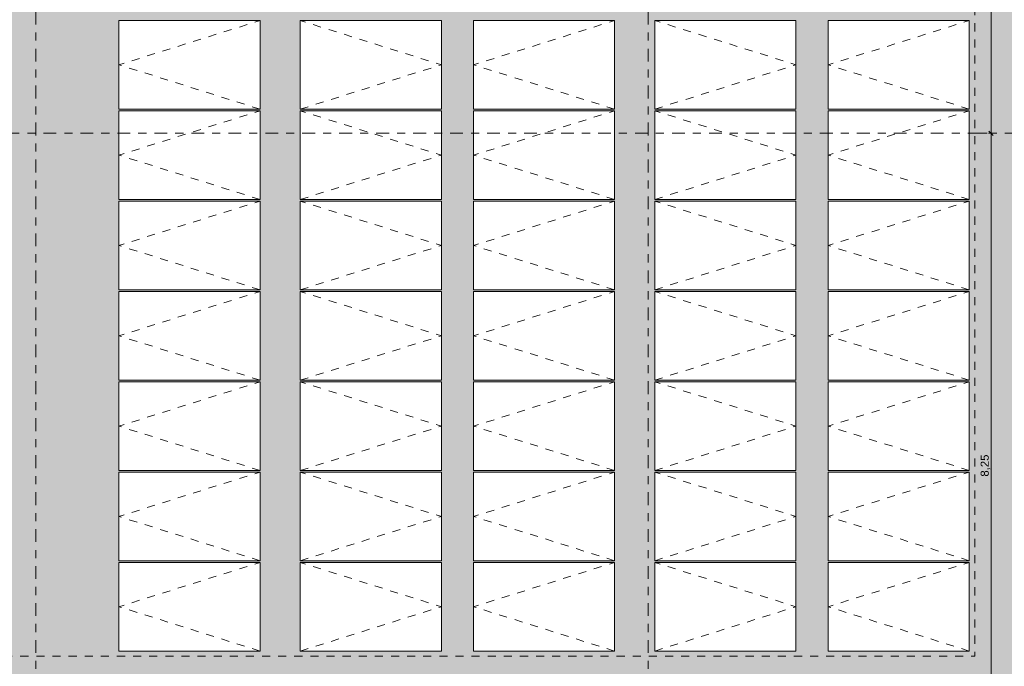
# Model space of a CAD drawing. Header units: metres. Extents: x -180 to 4, y -50 to 6.
# Tile 150 of 256: x -115 to -103, y -38 to -30. Entities that reach past the tile are written whole.
import ezdxf

# ---------------------------------------------------------------- set-up
doc = ezdxf.new("R2010")
doc.units = ezdxf.units.M
doc.header["$LTSCALE"] = 0.05
doc.header["$PDMODE"] = 1
doc.header["$PDSIZE"] = -2
doc.linetypes.add('Linienart-53', pattern=[5.291531, 3.175, -1.058062, 0.352704, -0.705764])
doc.linetypes.add('VW-01 Strichlinie kurz', pattern=[1.999894, 0.999947, -0.999947])
doc.layers.get('0').update_dxf_attribs({"lineweight": 25})
for name, color, linetype, lineweight, true_color in [('30 -36 Dächer- 3 Dachbeläge', 7, 'Continuous', 15, 0x9999ff), ('30 -36 Dächer- 3 Dachbeläge Gründach', 250, 'Continuous', 9, 0x333333), ('30 -36 Dächer- 4 Dachbekleidungen', 7, 'Continuous', 9, 0xccccff), ('40 -44 Elektr. Anlagen- 2 Eigenstromversorgungsanlagen', 7, 'Continuous', 5, 0xff6633), ('70 -72 Beschriftung- 1 Beschriftung allgemein', 7, 'Continuous', 9, 0xff6633), ('70 -76 Bemaßung- 2 Allgemein', 7, 'Continuous', 5, 0x6666cc), ('Dachflächen Moblierung', 7, 'Continuous', 9, 0x888888)]:
    doc.layers.add(name, color=color, linetype=linetype, lineweight=lineweight, true_color=true_color)
for name, color, linetype, lineweight in [('60- 61 allgemeine Ausstattung- 4 Terrassen', 7, 'Continuous', 9), ('70 -71 Achsen- 1 Gebäudeachsen', 7, 'Linienart-53', 18), ('Keine', 7, 'Continuous', 9)]:
    doc.layers.add(name, color=color, linetype=linetype, lineweight=lineweight)
doc.styles.add('Arial', font='arial.ttf')
doc.dimstyles.new('k+k 1_50', dxfattribs={"dimtxt": 0.100689, "dimasz": 0.05302, "dimexe": 0.05, "dimexo": 0.15, "dimgap": 0.01, "dimtad": 1, "dimdec": 3, "dimtxsty": 'Arial', "dimblk": 'VW_SLASH', "dimblk1": 'VW_SLASH', "dimblk2": 'VW_SLASH', "dimcen": 0, "dimdle": 0.05, "dimadec": 3, "dimazin": 0, "dimtfac": 0.75, "dimtdec": 3, "dimtix": 1, "dimtmove": 0, "dimatfit": 0, "dimldrblk": 'VW_SLASH-1', "dimfxl": 0.125, "dimfxlon": 1, "dimfrac": 2, "dimtolj": 1, "dimarcsym": 0})

# ---------------------------------------------------------------- blocks, each defined once
blk = doc.blocks.new('Gruppe-8221')
at = {"color": 255, "linetype": 'Continuous', "lineweight": 9, "transparency": 33554687}
blk.add_wipeout([(-113.589, -36.524), (-111.839, -36.524), (-111.839, -37.624), (-113.589, -37.624)], dxfattribs=at).dxf.layer = '40 -44 Elektr. Anlagen- 2 Eigenstromversorgungsanlagen'
at = {"layer": '40 -44 Elektr. Anlagen- 2 Eigenstromversorgungsanlagen', "color": 7, "linetype": 'Continuous', "lineweight": 9, "transparency": 33554687, "flags": 128}
blk.add_lwpolyline([(-113.589, -36.524), (-111.839, -36.524), (-111.839, -37.624), (-113.589, -37.624)], close=True, dxfattribs=at)
at = {"layer": 'Dachflächen Moblierung', "color": 8, "linetype": 'VW-01 Strichlinie kurz', "lineweight": 5, "flags": 128}
blk.add_lwpolyline([(-111.839, -37.624), (-113.589, -37.074), (-111.839, -36.524)], dxfattribs=at)
blk = doc.blocks.new('Gruppe-8222')
at = {"color": 255, "linetype": 'Continuous', "lineweight": 9, "transparency": 33554687}
blk.add_wipeout([(-113.589, -35.403), (-111.839, -35.403), (-111.839, -36.503), (-113.589, -36.503)], dxfattribs=at).dxf.layer = '40 -44 Elektr. Anlagen- 2 Eigenstromversorgungsanlagen'
at = {"layer": '40 -44 Elektr. Anlagen- 2 Eigenstromversorgungsanlagen', "color": 7, "linetype": 'Continuous', "lineweight": 9, "transparency": 33554687, "flags": 128}
blk.add_lwpolyline([(-113.589, -35.403), (-111.839, -35.403), (-111.839, -36.503), (-113.589, -36.503)], close=True, dxfattribs=at)
at = {"layer": 'Dachflächen Moblierung', "color": 8, "linetype": 'VW-01 Strichlinie kurz', "lineweight": 5, "flags": 128}
blk.add_lwpolyline([(-111.839, -36.503), (-113.589, -35.953), (-111.839, -35.403)], dxfattribs=at)
blk = doc.blocks.new('Gruppe-8223')
at = {"color": 255, "linetype": 'Continuous', "lineweight": 9, "transparency": 33554687}
blk.add_wipeout([(-113.589, -34.282), (-111.839, -34.282), (-111.839, -35.382), (-113.589, -35.382)], dxfattribs=at).dxf.layer = '40 -44 Elektr. Anlagen- 2 Eigenstromversorgungsanlagen'
at = {"layer": '40 -44 Elektr. Anlagen- 2 Eigenstromversorgungsanlagen', "color": 7, "linetype": 'Continuous', "lineweight": 9, "transparency": 33554687, "flags": 128}
blk.add_lwpolyline([(-113.589, -34.282), (-111.839, -34.282), (-111.839, -35.382), (-113.589, -35.382)], close=True, dxfattribs=at)
at = {"layer": 'Dachflächen Moblierung', "color": 8, "linetype": 'VW-01 Strichlinie kurz', "lineweight": 5, "flags": 128}
blk.add_lwpolyline([(-111.839, -35.382), (-113.589, -34.832), (-111.839, -34.282)], dxfattribs=at)
blk = doc.blocks.new('Gruppe-8224')
at = {"color": 255, "linetype": 'Continuous', "lineweight": 9, "transparency": 33554687}
blk.add_wipeout([(-113.589, -33.161), (-111.839, -33.161), (-111.839, -34.261), (-113.589, -34.261)], dxfattribs=at).dxf.layer = '40 -44 Elektr. Anlagen- 2 Eigenstromversorgungsanlagen'
at = {"layer": '40 -44 Elektr. Anlagen- 2 Eigenstromversorgungsanlagen', "color": 7, "linetype": 'Continuous', "lineweight": 9, "transparency": 33554687, "flags": 128}
blk.add_lwpolyline([(-113.589, -33.161), (-111.839, -33.161), (-111.839, -34.261), (-113.589, -34.261)], close=True, dxfattribs=at)
at = {"layer": 'Dachflächen Moblierung', "color": 8, "linetype": 'VW-01 Strichlinie kurz', "lineweight": 5, "flags": 128}
blk.add_lwpolyline([(-111.839, -34.261), (-113.589, -33.711), (-111.839, -33.161)], dxfattribs=at)
blk = doc.blocks.new('Gruppe-8225')
at = {"color": 255, "linetype": 'Continuous', "lineweight": 9, "transparency": 33554687}
blk.add_wipeout([(-113.589, -32.04), (-111.839, -32.04), (-111.839, -33.14), (-113.589, -33.14)], dxfattribs=at).dxf.layer = '40 -44 Elektr. Anlagen- 2 Eigenstromversorgungsanlagen'
at = {"layer": '40 -44 Elektr. Anlagen- 2 Eigenstromversorgungsanlagen', "color": 7, "linetype": 'Continuous', "lineweight": 9, "transparency": 33554687, "flags": 128}
blk.add_lwpolyline([(-113.589, -32.04), (-111.839, -32.04), (-111.839, -33.14), (-113.589, -33.14)], close=True, dxfattribs=at)
at = {"layer": 'Dachflächen Moblierung', "color": 8, "linetype": 'VW-01 Strichlinie kurz', "lineweight": 5, "flags": 128}
blk.add_lwpolyline([(-111.839, -33.14), (-113.589, -32.59), (-111.839, -32.04)], dxfattribs=at)
blk = doc.blocks.new('Gruppe-8226')
at = {"color": 255, "linetype": 'Continuous', "lineweight": 9, "transparency": 33554687}
blk.add_wipeout([(-113.589, -30.919), (-111.839, -30.919), (-111.839, -32.019), (-113.589, -32.019)], dxfattribs=at).dxf.layer = '40 -44 Elektr. Anlagen- 2 Eigenstromversorgungsanlagen'
at = {"layer": '40 -44 Elektr. Anlagen- 2 Eigenstromversorgungsanlagen', "color": 7, "linetype": 'Continuous', "lineweight": 9, "transparency": 33554687, "flags": 128}
blk.add_lwpolyline([(-113.589, -30.919), (-111.839, -30.919), (-111.839, -32.019), (-113.589, -32.019)], close=True, dxfattribs=at)
at = {"layer": 'Dachflächen Moblierung', "color": 8, "linetype": 'VW-01 Strichlinie kurz', "lineweight": 5, "flags": 128}
blk.add_lwpolyline([(-111.839, -32.019), (-113.589, -31.469), (-111.839, -30.919)], dxfattribs=at)
blk = doc.blocks.new('Gruppe-8227')
at = {"color": 255, "linetype": 'Continuous', "lineweight": 9, "transparency": 33554687}
blk.add_wipeout([(-113.589, -29.798), (-111.839, -29.798), (-111.839, -30.898), (-113.589, -30.898)], dxfattribs=at).dxf.layer = '40 -44 Elektr. Anlagen- 2 Eigenstromversorgungsanlagen'
at = {"layer": '40 -44 Elektr. Anlagen- 2 Eigenstromversorgungsanlagen', "color": 7, "linetype": 'Continuous', "lineweight": 9, "transparency": 33554687, "flags": 128}
blk.add_lwpolyline([(-113.589, -29.798), (-111.839, -29.798), (-111.839, -30.898), (-113.589, -30.898)], close=True, dxfattribs=at)
at = {"layer": 'Dachflächen Moblierung', "color": 8, "linetype": 'VW-01 Strichlinie kurz', "lineweight": 5, "flags": 128}
blk.add_lwpolyline([(-111.839, -30.898), (-113.589, -30.348), (-111.839, -29.798)], dxfattribs=at)
blk = doc.blocks.new('Gruppe-8229')
at = {"color": 255, "linetype": 'Continuous', "lineweight": 9, "transparency": 33554687}
blk.add_wipeout([(-111.339, -36.524), (-109.589, -36.524), (-109.589, -37.624), (-111.339, -37.624)], dxfattribs=at).dxf.layer = '40 -44 Elektr. Anlagen- 2 Eigenstromversorgungsanlagen'
at = {"layer": '40 -44 Elektr. Anlagen- 2 Eigenstromversorgungsanlagen', "color": 7, "linetype": 'Continuous', "lineweight": 9, "transparency": 33554687, "flags": 128}
blk.add_lwpolyline([(-111.339, -36.524), (-109.589, -36.524), (-109.589, -37.624), (-111.339, -37.624)], close=True, dxfattribs=at)
at = {"layer": 'Dachflächen Moblierung', "color": 8, "linetype": 'VW-01 Strichlinie kurz', "lineweight": 5, "flags": 128}
blk.add_lwpolyline([(-111.339, -37.624), (-109.589, -37.074), (-111.339, -36.524)], dxfattribs=at)
blk = doc.blocks.new('Gruppe-8230')
at = {"color": 255, "linetype": 'Continuous', "lineweight": 9, "transparency": 33554687}
blk.add_wipeout([(-111.339, -35.403), (-109.589, -35.403), (-109.589, -36.503), (-111.339, -36.503)], dxfattribs=at).dxf.layer = '40 -44 Elektr. Anlagen- 2 Eigenstromversorgungsanlagen'
at = {"layer": '40 -44 Elektr. Anlagen- 2 Eigenstromversorgungsanlagen', "color": 7, "linetype": 'Continuous', "lineweight": 9, "transparency": 33554687, "flags": 128}
blk.add_lwpolyline([(-111.339, -35.403), (-109.589, -35.403), (-109.589, -36.503), (-111.339, -36.503)], close=True, dxfattribs=at)
at = {"layer": 'Dachflächen Moblierung', "color": 8, "linetype": 'VW-01 Strichlinie kurz', "lineweight": 5, "flags": 128}
blk.add_lwpolyline([(-111.339, -36.503), (-109.589, -35.953), (-111.339, -35.403)], dxfattribs=at)
blk = doc.blocks.new('Gruppe-8231')
at = {"color": 255, "linetype": 'Continuous', "lineweight": 9, "transparency": 33554687}
blk.add_wipeout([(-111.339, -34.282), (-109.589, -34.282), (-109.589, -35.382), (-111.339, -35.382)], dxfattribs=at).dxf.layer = '40 -44 Elektr. Anlagen- 2 Eigenstromversorgungsanlagen'
at = {"layer": '40 -44 Elektr. Anlagen- 2 Eigenstromversorgungsanlagen', "color": 7, "linetype": 'Continuous', "lineweight": 9, "transparency": 33554687, "flags": 128}
blk.add_lwpolyline([(-111.339, -34.282), (-109.589, -34.282), (-109.589, -35.382), (-111.339, -35.382)], close=True, dxfattribs=at)
at = {"layer": 'Dachflächen Moblierung', "color": 8, "linetype": 'VW-01 Strichlinie kurz', "lineweight": 5, "flags": 128}
blk.add_lwpolyline([(-111.339, -35.382), (-109.589, -34.832), (-111.339, -34.282)], dxfattribs=at)
blk = doc.blocks.new('Gruppe-8232')
at = {"color": 255, "linetype": 'Continuous', "lineweight": 9, "transparency": 33554687}
blk.add_wipeout([(-111.339, -33.161), (-109.589, -33.161), (-109.589, -34.261), (-111.339, -34.261)], dxfattribs=at).dxf.layer = '40 -44 Elektr. Anlagen- 2 Eigenstromversorgungsanlagen'
at = {"layer": '40 -44 Elektr. Anlagen- 2 Eigenstromversorgungsanlagen', "color": 7, "linetype": 'Continuous', "lineweight": 9, "transparency": 33554687, "flags": 128}
blk.add_lwpolyline([(-111.339, -33.161), (-109.589, -33.161), (-109.589, -34.261), (-111.339, -34.261)], close=True, dxfattribs=at)
at = {"layer": 'Dachflächen Moblierung', "color": 8, "linetype": 'VW-01 Strichlinie kurz', "lineweight": 5, "flags": 128}
blk.add_lwpolyline([(-111.339, -34.261), (-109.589, -33.711), (-111.339, -33.161)], dxfattribs=at)
blk = doc.blocks.new('Gruppe-8233')
at = {"color": 255, "linetype": 'Continuous', "lineweight": 9, "transparency": 33554687}
blk.add_wipeout([(-111.339, -32.04), (-109.589, -32.04), (-109.589, -33.14), (-111.339, -33.14)], dxfattribs=at).dxf.layer = '40 -44 Elektr. Anlagen- 2 Eigenstromversorgungsanlagen'
at = {"layer": '40 -44 Elektr. Anlagen- 2 Eigenstromversorgungsanlagen', "color": 7, "linetype": 'Continuous', "lineweight": 9, "transparency": 33554687, "flags": 128}
blk.add_lwpolyline([(-111.339, -32.04), (-109.589, -32.04), (-109.589, -33.14), (-111.339, -33.14)], close=True, dxfattribs=at)
at = {"layer": 'Dachflächen Moblierung', "color": 8, "linetype": 'VW-01 Strichlinie kurz', "lineweight": 5, "flags": 128}
blk.add_lwpolyline([(-111.339, -33.14), (-109.589, -32.59), (-111.339, -32.04)], dxfattribs=at)
blk = doc.blocks.new('Gruppe-8234')
at = {"color": 255, "linetype": 'Continuous', "lineweight": 9, "transparency": 33554687}
blk.add_wipeout([(-111.339, -30.919), (-109.589, -30.919), (-109.589, -32.019), (-111.339, -32.019)], dxfattribs=at).dxf.layer = '40 -44 Elektr. Anlagen- 2 Eigenstromversorgungsanlagen'
at = {"layer": '40 -44 Elektr. Anlagen- 2 Eigenstromversorgungsanlagen', "color": 7, "linetype": 'Continuous', "lineweight": 9, "transparency": 33554687, "flags": 128}
blk.add_lwpolyline([(-111.339, -30.919), (-109.589, -30.919), (-109.589, -32.019), (-111.339, -32.019)], close=True, dxfattribs=at)
at = {"layer": 'Dachflächen Moblierung', "color": 8, "linetype": 'VW-01 Strichlinie kurz', "lineweight": 5, "flags": 128}
blk.add_lwpolyline([(-111.339, -32.019), (-109.589, -31.469), (-111.339, -30.919)], dxfattribs=at)
blk = doc.blocks.new('Gruppe-8235')
at = {"color": 255, "linetype": 'Continuous', "lineweight": 9, "transparency": 33554687}
blk.add_wipeout([(-111.339, -29.798), (-109.589, -29.798), (-109.589, -30.898), (-111.339, -30.898)], dxfattribs=at).dxf.layer = '40 -44 Elektr. Anlagen- 2 Eigenstromversorgungsanlagen'
at = {"layer": '40 -44 Elektr. Anlagen- 2 Eigenstromversorgungsanlagen', "color": 7, "linetype": 'Continuous', "lineweight": 9, "transparency": 33554687, "flags": 128}
blk.add_lwpolyline([(-111.339, -29.798), (-109.589, -29.798), (-109.589, -30.898), (-111.339, -30.898)], close=True, dxfattribs=at)
at = {"layer": 'Dachflächen Moblierung', "color": 8, "linetype": 'VW-01 Strichlinie kurz', "lineweight": 5, "flags": 128}
blk.add_lwpolyline([(-111.339, -30.898), (-109.589, -30.348), (-111.339, -29.798)], dxfattribs=at)
blk = doc.blocks.new('Gruppe-8237')
at = {"color": 255, "linetype": 'Continuous', "lineweight": 9, "transparency": 33554687}
blk.add_wipeout([(-109.189, -36.524), (-107.439, -36.524), (-107.439, -37.624), (-109.189, -37.624)], dxfattribs=at).dxf.layer = '40 -44 Elektr. Anlagen- 2 Eigenstromversorgungsanlagen'
at = {"layer": '40 -44 Elektr. Anlagen- 2 Eigenstromversorgungsanlagen', "color": 7, "linetype": 'Continuous', "lineweight": 9, "transparency": 33554687, "flags": 128}
blk.add_lwpolyline([(-109.189, -36.524), (-107.439, -36.524), (-107.439, -37.624), (-109.189, -37.624)], close=True, dxfattribs=at)
at = {"layer": 'Dachflächen Moblierung', "color": 8, "linetype": 'VW-01 Strichlinie kurz', "lineweight": 5, "flags": 128}
blk.add_lwpolyline([(-107.439, -37.624), (-109.189, -37.074), (-107.439, -36.524)], dxfattribs=at)
blk = doc.blocks.new('Gruppe-8238')
at = {"color": 255, "linetype": 'Continuous', "lineweight": 9, "transparency": 33554687}
blk.add_wipeout([(-109.189, -35.403), (-107.439, -35.403), (-107.439, -36.503), (-109.189, -36.503)], dxfattribs=at).dxf.layer = '40 -44 Elektr. Anlagen- 2 Eigenstromversorgungsanlagen'
at = {"layer": '40 -44 Elektr. Anlagen- 2 Eigenstromversorgungsanlagen', "color": 7, "linetype": 'Continuous', "lineweight": 9, "transparency": 33554687, "flags": 128}
blk.add_lwpolyline([(-109.189, -35.403), (-107.439, -35.403), (-107.439, -36.503), (-109.189, -36.503)], close=True, dxfattribs=at)
at = {"layer": 'Dachflächen Moblierung', "color": 8, "linetype": 'VW-01 Strichlinie kurz', "lineweight": 5, "flags": 128}
blk.add_lwpolyline([(-107.439, -36.503), (-109.189, -35.953), (-107.439, -35.403)], dxfattribs=at)
blk = doc.blocks.new('Gruppe-8239')
at = {"color": 255, "linetype": 'Continuous', "lineweight": 9, "transparency": 33554687}
blk.add_wipeout([(-109.189, -34.282), (-107.439, -34.282), (-107.439, -35.382), (-109.189, -35.382)], dxfattribs=at).dxf.layer = '40 -44 Elektr. Anlagen- 2 Eigenstromversorgungsanlagen'
at = {"layer": '40 -44 Elektr. Anlagen- 2 Eigenstromversorgungsanlagen', "color": 7, "linetype": 'Continuous', "lineweight": 9, "transparency": 33554687, "flags": 128}
blk.add_lwpolyline([(-109.189, -34.282), (-107.439, -34.282), (-107.439, -35.382), (-109.189, -35.382)], close=True, dxfattribs=at)
at = {"layer": 'Dachflächen Moblierung', "color": 8, "linetype": 'VW-01 Strichlinie kurz', "lineweight": 5, "flags": 128}
blk.add_lwpolyline([(-107.439, -35.382), (-109.189, -34.832), (-107.439, -34.282)], dxfattribs=at)
blk = doc.blocks.new('Gruppe-8240')
at = {"color": 255, "linetype": 'Continuous', "lineweight": 9, "transparency": 33554687}
blk.add_wipeout([(-109.189, -33.161), (-107.439, -33.161), (-107.439, -34.261), (-109.189, -34.261)], dxfattribs=at).dxf.layer = '40 -44 Elektr. Anlagen- 2 Eigenstromversorgungsanlagen'
at = {"layer": '40 -44 Elektr. Anlagen- 2 Eigenstromversorgungsanlagen', "color": 7, "linetype": 'Continuous', "lineweight": 9, "transparency": 33554687, "flags": 128}
blk.add_lwpolyline([(-109.189, -33.161), (-107.439, -33.161), (-107.439, -34.261), (-109.189, -34.261)], close=True, dxfattribs=at)
at = {"layer": 'Dachflächen Moblierung', "color": 8, "linetype": 'VW-01 Strichlinie kurz', "lineweight": 5, "flags": 128}
blk.add_lwpolyline([(-107.439, -34.261), (-109.189, -33.711), (-107.439, -33.161)], dxfattribs=at)
blk = doc.blocks.new('Gruppe-8241')
at = {"color": 255, "linetype": 'Continuous', "lineweight": 9, "transparency": 33554687}
blk.add_wipeout([(-109.189, -32.04), (-107.439, -32.04), (-107.439, -33.14), (-109.189, -33.14)], dxfattribs=at).dxf.layer = '40 -44 Elektr. Anlagen- 2 Eigenstromversorgungsanlagen'
at = {"layer": '40 -44 Elektr. Anlagen- 2 Eigenstromversorgungsanlagen', "color": 7, "linetype": 'Continuous', "lineweight": 9, "transparency": 33554687, "flags": 128}
blk.add_lwpolyline([(-109.189, -32.04), (-107.439, -32.04), (-107.439, -33.14), (-109.189, -33.14)], close=True, dxfattribs=at)
at = {"layer": 'Dachflächen Moblierung', "color": 8, "linetype": 'VW-01 Strichlinie kurz', "lineweight": 5, "flags": 128}
blk.add_lwpolyline([(-107.439, -33.14), (-109.189, -32.59), (-107.439, -32.04)], dxfattribs=at)
blk = doc.blocks.new('Gruppe-8242')
at = {"color": 255, "linetype": 'Continuous', "lineweight": 9, "transparency": 33554687}
blk.add_wipeout([(-109.189, -30.919), (-107.439, -30.919), (-107.439, -32.019), (-109.189, -32.019)], dxfattribs=at).dxf.layer = '40 -44 Elektr. Anlagen- 2 Eigenstromversorgungsanlagen'
at = {"layer": '40 -44 Elektr. Anlagen- 2 Eigenstromversorgungsanlagen', "color": 7, "linetype": 'Continuous', "lineweight": 9, "transparency": 33554687, "flags": 128}
blk.add_lwpolyline([(-109.189, -30.919), (-107.439, -30.919), (-107.439, -32.019), (-109.189, -32.019)], close=True, dxfattribs=at)
at = {"layer": 'Dachflächen Moblierung', "color": 8, "linetype": 'VW-01 Strichlinie kurz', "lineweight": 5, "flags": 128}
blk.add_lwpolyline([(-107.439, -32.019), (-109.189, -31.469), (-107.439, -30.919)], dxfattribs=at)
blk = doc.blocks.new('Gruppe-8243')
at = {"color": 255, "linetype": 'Continuous', "lineweight": 9, "transparency": 33554687}
blk.add_wipeout([(-109.189, -29.798), (-107.439, -29.798), (-107.439, -30.898), (-109.189, -30.898)], dxfattribs=at).dxf.layer = '40 -44 Elektr. Anlagen- 2 Eigenstromversorgungsanlagen'
at = {"layer": '40 -44 Elektr. Anlagen- 2 Eigenstromversorgungsanlagen', "color": 7, "linetype": 'Continuous', "lineweight": 9, "transparency": 33554687, "flags": 128}
blk.add_lwpolyline([(-109.189, -29.798), (-107.439, -29.798), (-107.439, -30.898), (-109.189, -30.898)], close=True, dxfattribs=at)
at = {"layer": 'Dachflächen Moblierung', "color": 8, "linetype": 'VW-01 Strichlinie kurz', "lineweight": 5, "flags": 128}
blk.add_lwpolyline([(-107.439, -30.898), (-109.189, -30.348), (-107.439, -29.798)], dxfattribs=at)
blk = doc.blocks.new('Gruppe-8245')
at = {"color": 255, "linetype": 'Continuous', "lineweight": 9, "transparency": 33554687}
blk.add_wipeout([(-106.939, -36.524), (-105.189, -36.524), (-105.189, -37.624), (-106.939, -37.624)], dxfattribs=at).dxf.layer = '40 -44 Elektr. Anlagen- 2 Eigenstromversorgungsanlagen'
at = {"layer": '40 -44 Elektr. Anlagen- 2 Eigenstromversorgungsanlagen', "color": 7, "linetype": 'Continuous', "lineweight": 9, "transparency": 33554687, "flags": 128}
blk.add_lwpolyline([(-106.939, -36.524), (-105.189, -36.524), (-105.189, -37.624), (-106.939, -37.624)], close=True, dxfattribs=at)
at = {"layer": 'Dachflächen Moblierung', "color": 8, "linetype": 'VW-01 Strichlinie kurz', "lineweight": 5, "flags": 128}
blk.add_lwpolyline([(-106.939, -37.624), (-105.189, -37.074), (-106.939, -36.524)], dxfattribs=at)
blk = doc.blocks.new('Gruppe-8246')
at = {"color": 255, "linetype": 'Continuous', "lineweight": 9, "transparency": 33554687}
blk.add_wipeout([(-106.939, -35.403), (-105.189, -35.403), (-105.189, -36.503), (-106.939, -36.503)], dxfattribs=at).dxf.layer = '40 -44 Elektr. Anlagen- 2 Eigenstromversorgungsanlagen'
at = {"layer": '40 -44 Elektr. Anlagen- 2 Eigenstromversorgungsanlagen', "color": 7, "linetype": 'Continuous', "lineweight": 9, "transparency": 33554687, "flags": 128}
blk.add_lwpolyline([(-106.939, -35.403), (-105.189, -35.403), (-105.189, -36.503), (-106.939, -36.503)], close=True, dxfattribs=at)
at = {"layer": 'Dachflächen Moblierung', "color": 8, "linetype": 'VW-01 Strichlinie kurz', "lineweight": 5, "flags": 128}
blk.add_lwpolyline([(-106.939, -36.503), (-105.189, -35.953), (-106.939, -35.403)], dxfattribs=at)
blk = doc.blocks.new('Gruppe-8247')
at = {"color": 255, "linetype": 'Continuous', "lineweight": 9, "transparency": 33554687}
blk.add_wipeout([(-106.939, -34.282), (-105.189, -34.282), (-105.189, -35.382), (-106.939, -35.382)], dxfattribs=at).dxf.layer = '40 -44 Elektr. Anlagen- 2 Eigenstromversorgungsanlagen'
at = {"layer": '40 -44 Elektr. Anlagen- 2 Eigenstromversorgungsanlagen', "color": 7, "linetype": 'Continuous', "lineweight": 9, "transparency": 33554687, "flags": 128}
blk.add_lwpolyline([(-106.939, -34.282), (-105.189, -34.282), (-105.189, -35.382), (-106.939, -35.382)], close=True, dxfattribs=at)
at = {"layer": 'Dachflächen Moblierung', "color": 8, "linetype": 'VW-01 Strichlinie kurz', "lineweight": 5, "flags": 128}
blk.add_lwpolyline([(-106.939, -35.382), (-105.189, -34.832), (-106.939, -34.282)], dxfattribs=at)
blk = doc.blocks.new('Gruppe-8248')
at = {"color": 255, "linetype": 'Continuous', "lineweight": 9, "transparency": 33554687}
blk.add_wipeout([(-106.939, -33.161), (-105.189, -33.161), (-105.189, -34.261), (-106.939, -34.261)], dxfattribs=at).dxf.layer = '40 -44 Elektr. Anlagen- 2 Eigenstromversorgungsanlagen'
at = {"layer": '40 -44 Elektr. Anlagen- 2 Eigenstromversorgungsanlagen', "color": 7, "linetype": 'Continuous', "lineweight": 9, "transparency": 33554687, "flags": 128}
blk.add_lwpolyline([(-106.939, -33.161), (-105.189, -33.161), (-105.189, -34.261), (-106.939, -34.261)], close=True, dxfattribs=at)
at = {"layer": 'Dachflächen Moblierung', "color": 8, "linetype": 'VW-01 Strichlinie kurz', "lineweight": 5, "flags": 128}
blk.add_lwpolyline([(-106.939, -34.261), (-105.189, -33.711), (-106.939, -33.161)], dxfattribs=at)
blk = doc.blocks.new('Gruppe-8249')
at = {"color": 255, "linetype": 'Continuous', "lineweight": 9, "transparency": 33554687}
blk.add_wipeout([(-106.939, -32.04), (-105.189, -32.04), (-105.189, -33.14), (-106.939, -33.14)], dxfattribs=at).dxf.layer = '40 -44 Elektr. Anlagen- 2 Eigenstromversorgungsanlagen'
at = {"layer": '40 -44 Elektr. Anlagen- 2 Eigenstromversorgungsanlagen', "color": 7, "linetype": 'Continuous', "lineweight": 9, "transparency": 33554687, "flags": 128}
blk.add_lwpolyline([(-106.939, -32.04), (-105.189, -32.04), (-105.189, -33.14), (-106.939, -33.14)], close=True, dxfattribs=at)
at = {"layer": 'Dachflächen Moblierung', "color": 8, "linetype": 'VW-01 Strichlinie kurz', "lineweight": 5, "flags": 128}
blk.add_lwpolyline([(-106.939, -33.14), (-105.189, -32.59), (-106.939, -32.04)], dxfattribs=at)
blk = doc.blocks.new('Gruppe-8250')
at = {"color": 255, "linetype": 'Continuous', "lineweight": 9, "transparency": 33554687}
blk.add_wipeout([(-106.939, -30.919), (-105.189, -30.919), (-105.189, -32.019), (-106.939, -32.019)], dxfattribs=at).dxf.layer = '40 -44 Elektr. Anlagen- 2 Eigenstromversorgungsanlagen'
at = {"layer": '40 -44 Elektr. Anlagen- 2 Eigenstromversorgungsanlagen', "color": 7, "linetype": 'Continuous', "lineweight": 9, "transparency": 33554687, "flags": 128}
blk.add_lwpolyline([(-106.939, -30.919), (-105.189, -30.919), (-105.189, -32.019), (-106.939, -32.019)], close=True, dxfattribs=at)
at = {"layer": 'Dachflächen Moblierung', "color": 8, "linetype": 'VW-01 Strichlinie kurz', "lineweight": 5, "flags": 128}
blk.add_lwpolyline([(-106.939, -32.019), (-105.189, -31.469), (-106.939, -30.919)], dxfattribs=at)
blk = doc.blocks.new('Gruppe-8251')
at = {"color": 255, "linetype": 'Continuous', "lineweight": 9, "transparency": 33554687}
blk.add_wipeout([(-106.939, -29.798), (-105.189, -29.798), (-105.189, -30.898), (-106.939, -30.898)], dxfattribs=at).dxf.layer = '40 -44 Elektr. Anlagen- 2 Eigenstromversorgungsanlagen'
at = {"layer": '40 -44 Elektr. Anlagen- 2 Eigenstromversorgungsanlagen', "color": 7, "linetype": 'Continuous', "lineweight": 9, "transparency": 33554687, "flags": 128}
blk.add_lwpolyline([(-106.939, -29.798), (-105.189, -29.798), (-105.189, -30.898), (-106.939, -30.898)], close=True, dxfattribs=at)
at = {"layer": 'Dachflächen Moblierung', "color": 8, "linetype": 'VW-01 Strichlinie kurz', "lineweight": 5, "flags": 128}
blk.add_lwpolyline([(-106.939, -30.898), (-105.189, -30.348), (-106.939, -29.798)], dxfattribs=at)
blk = doc.blocks.new('Gruppe-8253')
at = {"color": 255, "linetype": 'Continuous', "lineweight": 9, "transparency": 33554687}
blk.add_wipeout([(-104.789, -36.524), (-103.039, -36.524), (-103.039, -37.624), (-104.789, -37.624)], dxfattribs=at).dxf.layer = '40 -44 Elektr. Anlagen- 2 Eigenstromversorgungsanlagen'
at = {"layer": '40 -44 Elektr. Anlagen- 2 Eigenstromversorgungsanlagen', "color": 7, "linetype": 'Continuous', "lineweight": 9, "transparency": 33554687, "flags": 128}
blk.add_lwpolyline([(-104.789, -36.524), (-103.039, -36.524), (-103.039, -37.624), (-104.789, -37.624)], close=True, dxfattribs=at)
at = {"layer": 'Dachflächen Moblierung', "color": 8, "linetype": 'VW-01 Strichlinie kurz', "lineweight": 5, "flags": 128}
blk.add_lwpolyline([(-103.039, -37.624), (-104.789, -37.074), (-103.039, -36.524)], dxfattribs=at)
blk = doc.blocks.new('Gruppe-8254')
at = {"color": 255, "linetype": 'Continuous', "lineweight": 9, "transparency": 33554687}
blk.add_wipeout([(-104.789, -35.403), (-103.039, -35.403), (-103.039, -36.503), (-104.789, -36.503)], dxfattribs=at).dxf.layer = '40 -44 Elektr. Anlagen- 2 Eigenstromversorgungsanlagen'
at = {"layer": '40 -44 Elektr. Anlagen- 2 Eigenstromversorgungsanlagen', "color": 7, "linetype": 'Continuous', "lineweight": 9, "transparency": 33554687, "flags": 128}
blk.add_lwpolyline([(-104.789, -35.403), (-103.039, -35.403), (-103.039, -36.503), (-104.789, -36.503)], close=True, dxfattribs=at)
at = {"layer": 'Dachflächen Moblierung', "color": 8, "linetype": 'VW-01 Strichlinie kurz', "lineweight": 5, "flags": 128}
blk.add_lwpolyline([(-103.039, -36.503), (-104.789, -35.953), (-103.039, -35.403)], dxfattribs=at)
blk = doc.blocks.new('Gruppe-8255')
at = {"color": 255, "linetype": 'Continuous', "lineweight": 9, "transparency": 33554687}
blk.add_wipeout([(-104.789, -34.282), (-103.039, -34.282), (-103.039, -35.382), (-104.789, -35.382)], dxfattribs=at).dxf.layer = '40 -44 Elektr. Anlagen- 2 Eigenstromversorgungsanlagen'
at = {"layer": '40 -44 Elektr. Anlagen- 2 Eigenstromversorgungsanlagen', "color": 7, "linetype": 'Continuous', "lineweight": 9, "transparency": 33554687, "flags": 128}
blk.add_lwpolyline([(-104.789, -34.282), (-103.039, -34.282), (-103.039, -35.382), (-104.789, -35.382)], close=True, dxfattribs=at)
at = {"layer": 'Dachflächen Moblierung', "color": 8, "linetype": 'VW-01 Strichlinie kurz', "lineweight": 5, "flags": 128}
blk.add_lwpolyline([(-103.039, -35.382), (-104.789, -34.832), (-103.039, -34.282)], dxfattribs=at)
blk = doc.blocks.new('Gruppe-8256')
at = {"color": 255, "linetype": 'Continuous', "lineweight": 9, "transparency": 33554687}
blk.add_wipeout([(-104.789, -33.161), (-103.039, -33.161), (-103.039, -34.261), (-104.789, -34.261)], dxfattribs=at).dxf.layer = '40 -44 Elektr. Anlagen- 2 Eigenstromversorgungsanlagen'
at = {"layer": '40 -44 Elektr. Anlagen- 2 Eigenstromversorgungsanlagen', "color": 7, "linetype": 'Continuous', "lineweight": 9, "transparency": 33554687, "flags": 128}
blk.add_lwpolyline([(-104.789, -33.161), (-103.039, -33.161), (-103.039, -34.261), (-104.789, -34.261)], close=True, dxfattribs=at)
at = {"layer": 'Dachflächen Moblierung', "color": 8, "linetype": 'VW-01 Strichlinie kurz', "lineweight": 5, "flags": 128}
blk.add_lwpolyline([(-103.039, -34.261), (-104.789, -33.711), (-103.039, -33.161)], dxfattribs=at)
blk = doc.blocks.new('Gruppe-8257')
at = {"color": 255, "linetype": 'Continuous', "lineweight": 9, "transparency": 33554687}
blk.add_wipeout([(-104.789, -32.04), (-103.039, -32.04), (-103.039, -33.14), (-104.789, -33.14)], dxfattribs=at).dxf.layer = '40 -44 Elektr. Anlagen- 2 Eigenstromversorgungsanlagen'
at = {"layer": '40 -44 Elektr. Anlagen- 2 Eigenstromversorgungsanlagen', "color": 7, "linetype": 'Continuous', "lineweight": 9, "transparency": 33554687, "flags": 128}
blk.add_lwpolyline([(-104.789, -32.04), (-103.039, -32.04), (-103.039, -33.14), (-104.789, -33.14)], close=True, dxfattribs=at)
at = {"layer": 'Dachflächen Moblierung', "color": 8, "linetype": 'VW-01 Strichlinie kurz', "lineweight": 5, "flags": 128}
blk.add_lwpolyline([(-103.039, -33.14), (-104.789, -32.59), (-103.039, -32.04)], dxfattribs=at)
blk = doc.blocks.new('Gruppe-8258')
at = {"color": 255, "linetype": 'Continuous', "lineweight": 9, "transparency": 33554687}
blk.add_wipeout([(-104.789, -30.919), (-103.039, -30.919), (-103.039, -32.019), (-104.789, -32.019)], dxfattribs=at).dxf.layer = '40 -44 Elektr. Anlagen- 2 Eigenstromversorgungsanlagen'
at = {"layer": '40 -44 Elektr. Anlagen- 2 Eigenstromversorgungsanlagen', "color": 7, "linetype": 'Continuous', "lineweight": 9, "transparency": 33554687, "flags": 128}
blk.add_lwpolyline([(-104.789, -30.919), (-103.039, -30.919), (-103.039, -32.019), (-104.789, -32.019)], close=True, dxfattribs=at)
at = {"layer": 'Dachflächen Moblierung', "color": 8, "linetype": 'VW-01 Strichlinie kurz', "lineweight": 5, "flags": 128}
blk.add_lwpolyline([(-103.039, -32.019), (-104.789, -31.469), (-103.039, -30.919)], dxfattribs=at)
blk = doc.blocks.new('Gruppe-8259')
at = {"color": 255, "linetype": 'Continuous', "lineweight": 9, "transparency": 33554687}
blk.add_wipeout([(-104.789, -29.798), (-103.039, -29.798), (-103.039, -30.898), (-104.789, -30.898)], dxfattribs=at).dxf.layer = '40 -44 Elektr. Anlagen- 2 Eigenstromversorgungsanlagen'
at = {"layer": '40 -44 Elektr. Anlagen- 2 Eigenstromversorgungsanlagen', "color": 7, "linetype": 'Continuous', "lineweight": 9, "transparency": 33554687, "flags": 128}
blk.add_lwpolyline([(-104.789, -29.798), (-103.039, -29.798), (-103.039, -30.898), (-104.789, -30.898)], close=True, dxfattribs=at)
at = {"layer": 'Dachflächen Moblierung', "color": 8, "linetype": 'VW-01 Strichlinie kurz', "lineweight": 5, "flags": 128}
blk.add_lwpolyline([(-103.039, -30.898), (-104.789, -30.348), (-103.039, -29.798)], dxfattribs=at)
blk = doc.blocks.new('Gruppe-8261')
at = {"layer": '70 -72 Beschriftung- 1 Beschriftung allgemein', "color": 7, "transparency": 33554687}
for name in ['Gruppe-8221', 'Gruppe-8229', 'Gruppe-8237', 'Gruppe-8245', 'Gruppe-8253']:
    blk.add_blockref(name, (0, 0), dxfattribs=at)
for name in ['Gruppe-8222', 'Gruppe-8230', 'Gruppe-8238', 'Gruppe-8246', 'Gruppe-8254']:
    blk.add_blockref(name, (0, 0), dxfattribs=at)
for name in ['Gruppe-8223', 'Gruppe-8231', 'Gruppe-8239', 'Gruppe-8247', 'Gruppe-8255']:
    blk.add_blockref(name, (0, 0), dxfattribs=at)
for name in ['Gruppe-8224', 'Gruppe-8232', 'Gruppe-8240', 'Gruppe-8248', 'Gruppe-8256']:
    blk.add_blockref(name, (0, 0), dxfattribs=at)
for name in ['Gruppe-8225', 'Gruppe-8233', 'Gruppe-8241', 'Gruppe-8249', 'Gruppe-8257']:
    blk.add_blockref(name, (0, 0), dxfattribs=at)
for name in ['Gruppe-8226', 'Gruppe-8234', 'Gruppe-8242', 'Gruppe-8250', 'Gruppe-8258']:
    blk.add_blockref(name, (0, 0), dxfattribs=at)
for name in ['Gruppe-8227', 'Gruppe-8235', 'Gruppe-8243', 'Gruppe-8251', 'Gruppe-8259']:
    blk.add_blockref(name, (0, 0), dxfattribs=at)
blk = doc.blocks.new('Gruppe-8878')
at = {"layer": '30 -36 Dächer- 3 Dachbeläge Gründach', "linetype": 'Continuous', "lineweight": 0, "true_color": 0xe7eedf, "transparency": 33554687}
blk.add_hatch(color=254, dxfattribs=at).paths.add_polyline_path([(-100.01799996, -31.79404198), (-100.01799996, -31.61704198), (-100.31099996, -31.61704198), (-100.31099996, -12.39704198), (-159.47099996, -12.39704198), (-159.47099996, -39.25704198), (-99.61099996, -39.25704198), (-99.61099996, -31.79404198)])
at = {"color": 255, "linetype": 'Continuous', "lineweight": 9, "transparency": 33554687}
blk.add_wipeout([(-99.13099996, -31.79404198), (-99.13099996, -39.73704198), (-129.83124836, -39.73704198), (-129.83124836, -39.25704198), (-100.31099996, -39.25704198), (-100.31099996, -12.71704198), (-129.83124836, -12.71704198), (-129.83124836, -12.23704198), (-100.01799996, -12.23704198), (-100.01799996, -31.12704198), (-99.83999996, -31.12704198), (-99.83999996, -31.61604198), (-99.35099996, -31.61604198), (-99.35099996, -31.79404198)], dxfattribs=at).dxf.layer = '30 -36 Dächer- 3 Dachbeläge'
at = {"layer": '60- 61 allgemeine Ausstattung- 4 Terrassen', "color": 7}
blk.add_blockref('Gruppe-8261', (0, 0), dxfattribs=at)
at = {"color": 255}
blk.add_wipeout([(-160.47099996, -39.69704198), (-99.17099996, -39.69704198), (-99.17099996, -31.79404198), (-99.24099996, -31.79404198), (-99.24099996, -39.62704198), (-160.47099996, -39.62704198)], dxfattribs=at).dxf.layer = '30 -36 Dächer- 4 Dachbekleidungen'
at = {"layer": '40 -44 Elektr. Anlagen- 2 Eigenstromversorgungsanlagen', "color": 7, "linetype": 'VW-01 Strichlinie kurz', "lineweight": 9, "flags": 128}
blk.add_lwpolyline([(-157.2387741, -16.50250689), (-102.9687741, -16.50250689), (-102.9687741, -37.68750689), (-157.2387741, -37.68750689)], close=True, dxfattribs=at)
blk = doc.blocks.new('_OG3_2D (2D)')
at = {"layer": '70 -72 Beschriftung- 1 Beschriftung allgemein', "color": 7}
blk.add_blockref('Gruppe-8878', (0, 0), dxfattribs=at)
blk = doc.blocks.new('VW_SLASH')
at = {"color": 0, "linetype": 'ByBlock', "lineweight": -2, "transparency": 16777216}
blk.add_line((0.94, 0), (-1, 0), dxfattribs=at)
at = {"color": 0, "lineweight": 20, "transparency": 16777216, "flags": 128}
blk.add_lwpolyline([(0.5, 0.5), (-0.5, -0.5)], dxfattribs=at)
blk = doc.blocks.new('*D11536')
at = {"layer": '70 -76 Bemaßung- 2 Allgemein', "color": 0, "lineweight": -2}
for p, q in [((-102.918, -22.947), (-102.818, -22.947)), ((-102.768, -31.144), (-102.768, -23)), ((-102.918, -31.197), (-102.818, -31.197))]:
    blk.add_line(p, q, dxfattribs=at)
at = {"layer": 'Defpoints', "color": 0}
for p in [(-102.768, -22.947), (-102.768, -22.947), (-102.768, -31.197)]:
    blk.add_point(p, dxfattribs=at)
at = {"layer": '70 -76 Bemaßung- 2 Allgemein', "color": 0, "lineweight": -2, "xscale": 0.05302001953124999, "yscale": 0.05302001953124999, "zscale": 0.05302001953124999}
for p, rotation in [((-102.768, -22.947), 90), ((-102.768, -31.197), 270)]:
    blk.add_blockref('VW_SLASH', p, dxfattribs=dict(at, rotation=rotation))
at = {"layer": '70 -76 Bemaßung- 2 Allgemein', "color": 0, "insert": (-102.838, -27.072), "char_height": 0.1007, "attachment_point": 5, "rotation": 90, "style": 'Arial'}
blk.add_mtext('\\A1;8,25', dxfattribs=at)
blk = doc.blocks.new('VW_SLASH-1')
at = {"color": 0, "linetype": 'ByBlock', "lineweight": -2, "transparency": 16777216}
blk.add_line((0.94, 0), (-1, 0), dxfattribs=at)
at = {"color": 0, "lineweight": 5, "transparency": 16777216, "flags": 128}
blk.add_lwpolyline([(0.5, 0.5), (-0.5, -0.5)], dxfattribs=at)
blk = doc.blocks.new('*D11537')
at = {"layer": '70 -76 Bemaßung- 2 Allgemein', "color": 0, "lineweight": -2}
for p, q in [((-102.918, -31.197), (-102.818, -31.197)), ((-102.768, -39.394), (-102.768, -31.25)), ((-102.918, -39.447), (-102.818, -39.447))]:
    blk.add_line(p, q, dxfattribs=at)
at = {"layer": 'Defpoints', "color": 0}
for p in [(-102.768, -31.197), (-102.768, -31.197), (-102.768, -39.447)]:
    blk.add_point(p, dxfattribs=at)
at = {"layer": '70 -76 Bemaßung- 2 Allgemein', "color": 0, "lineweight": -2, "xscale": 0.05302001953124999, "yscale": 0.05302001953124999, "zscale": 0.05302001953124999}
for p, rotation in [((-102.768, -31.197), 90), ((-102.768, -39.447), 270)]:
    blk.add_blockref('VW_SLASH', p, dxfattribs=dict(at, rotation=rotation))
at = {"layer": '70 -76 Bemaßung- 2 Allgemein', "color": 0, "insert": (-102.838, -35.322), "char_height": 0.1007, "attachment_point": 5, "rotation": 90, "style": 'Arial'}
blk.add_mtext('\\A1;8,25', dxfattribs=at)
blk = doc.blocks.new('_Achsen (3D)')
at = {"layer": '70 -71 Achsen- 1 Gebäudeachsen', "transparency": 33554687}
for p, q in [((-114.621, 3.8), (-114.621, -46.172)), ((-107.021, 3.8), (-107.021, -46.172)), ((-179.668, -31.197), (3.826, -31.197))]:
    blk.add_line(p, q, dxfattribs=at)
blk = doc.blocks.new('Gruppe-9733')
at = {"layer": '70 -76 Bemaßung- 2 Allgemein'}
for p1, p2, picture, middle in [((-102.76799996, -31.19704198), (-102.76799996, -22.94704198), '*D11536', (-102.8384635, -27.07204198)), ((-102.76799996, -39.44704198), (-102.76799996, -31.19704198), '*D11537', (-102.8384635, -35.32204198))]:
    dim = blk.add_aligned_dim(p1=p1, p2=p2, distance=0, text='8,25', dimstyle='k+k 1_50', override={"dimtxt": 0.100689, "dimgap": 0.01, "dimdec": 8, "dimpost": '<>', "dimtxsty": 'Arial', "dimtmove": 2}, dxfattribs=at)
    dim.commit()
    dim.dimension.update_dxf_attribs({"geometry": picture, "text_midpoint": middle})
blk = doc.blocks.new('_OG3_2D Bemaßung_ Beschriftung (2D)')
at = {"layer": '70 -76 Bemaßung- 2 Allgemein'}
blk.add_blockref('Gruppe-9733', (0, 0), dxfattribs=at)

msp = doc.modelspace()

# ---------------------------------------------------------------- block references
at = {"layer": 'Keine', "color": 1}
msp.add_blockref('_OG3_2D (2D)', (0, 0), dxfattribs=at)

# ---------------------------------------------------------------- next in the draw order: block references
msp.add_blockref('_OG3_2D Bemaßung_ Beschriftung (2D)', (0, 0), dxfattribs=at)

# ---------------------------------------------------------------- next in the draw order: block references
msp.add_blockref('_Achsen (3D)', (0, 0), dxfattribs=at)

doc.saveas('drawing.dxf')
